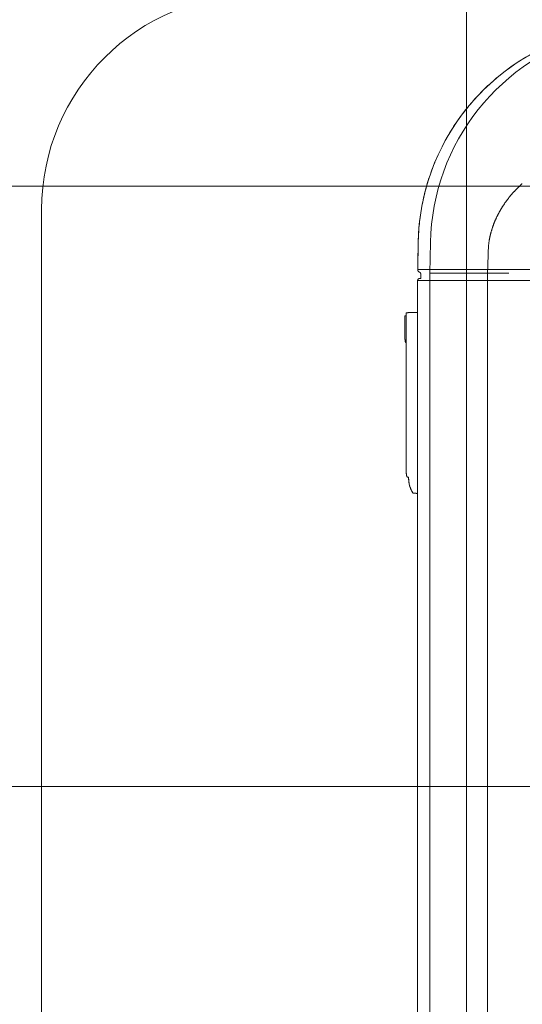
# Model space of a CAD drawing. Header units: millimetres. Extents: x 83969 to 141394, y 139608 to 176267.
# Tile 26 of 40: x 113704 to 114206, y 170483 to 171467. Entities that reach past the tile are written whole.
import ezdxf

# ---------------------------------------------------------------- set-up
doc = ezdxf.new("R2010")
doc.units = ezdxf.units.MM
doc.header["$LTSCALE"] = 50
doc.layers.add('AL35----_PLAFONDS', color=16, linetype='Continuous', lineweight=9)
doc.layers.add('AL72----_INRGEBRUIKSR_OUD', color=6, linetype='Continuous', lineweight=9)
doc.layers.add('AL68----_BRAND_60 MIN', color=92, linetype='BR60')
doc.linetypes.add('BR60', pattern='A,15,-1,["60",Standard,S=2.5,R=0,X=0,Y=-1.25],-4', length=20)

# ---------------------------------------------------------------- blocks, each defined once
blk = doc.blocks.new('A$C624C5264')
at = {"layer": 'AL72----_INRGEBRUIKSR_OUD', "linetype": 'Continuous', "lineweight": 0}
for p, q in [((27925.9, -6307.05), (27925.9, -4222.95)), ((28302.03, -4255.96), (28301.56, -4282.84)), ((28313.8, -4286.5), (28314.33, -4255.96)), ((28372.07, -4263.37), (28371.73, -4282.84)), ((28301.56, -4282.84), (29204.92, -4282.84)), ((28303.34, -4285.57), (28303.34, -4285.57)), ((28304.56, -4287.34), (28304.66, -4290.22)), ((28304.66, -4290.22), (28304.72, -4291.89)), ((28392.4, -4286.5), (28313.8, -4286.5)), ((28313.8, -6243.5), (28313.8, -4286.5)), ((28371.23, -6236.09), (28371.23, -4282.84)), ((28301.46, -4293.91), (28301.46, -4325.7)), ((28301.46, -4293.91), (29205.02, -4293.91)), ((28304.72, -4291.89), (28303.43, -4291.91)), ((28290.03, -4329.24), (28288.7, -4329.24)), ((28288.7, -4329.24), (28288.7, -4329.24)), ((28288.7, -4329.24), (28288.7, -4352.74)), ((28301.46, -4325.7), (28290.03, -4326.1)), ((28290.03, -4326.1), (28290.03, -4329.24)), ((28290.03, -4355.88), (28290.03, -4329.24)), ((28301.46, -4506.69), (28301.46, -4325.7)), ((28288.7, -4352.74), (28289.18, -4352.74)), ((28289.18, -4352.74), (28289.18, -4354.98)), ((28290.03, -4355.88), (28290.03, -4484.45)), ((28290.03, -4484.45), (28290.03, -4484.45)), ((28291.62, -4490.45), (28291.62, -4490.45)), ((28291.62, -4490.45), (28292.46, -4490.45)), ((28292.46, -4490.45), (28292.46, -4491.37)), ((28297.36, -4506.54), (28297.36, -4506.54)), ((28297.36, -4506.54), (28301.46, -4506.69)), ((28301.46, -4506.69), (28301.46, -6023.31))]:
    blk.add_line(p, q, dxfattribs=at)
for centre, radius, start, end in [((28140.9, -4222.95), 215, 90, 180), ((28522.01, -4259.8), 220.01, 104.11094, 178.99998), ((28534.31, -4259.8), 220.01, 104.11094, 179.00001), ((28477.92, -4279.17), 109.12, 135.37612, 135.83787), ((28478.21, -4279.52), 109.58, 134.89488, 135.35464), ((28478.55, -4279.8), 110.02, 134.45611, 134.91415), ((28478.83, -4280.14), 110.46, 133.97934, 134.43551), ((28479.12, -4280.42), 110.86, 133.53134, 133.98587), ((28479.43, -4280.76), 111.33, 133.07756, 133.53027), ((28479.68, -4281.05), 111.7, 132.61686, 133.06798), ((28479.95, -4281.39), 112.14, 132.15177, 132.60111), ((28480.22, -4281.66), 112.52, 131.71261, 132.16045), ((28480.51, -4281.98), 112.95, 131.26932, 131.71557), ((28474.87, -4276.42), 105.02, 142.4719, 142.95151), ((28475.08, -4276.56), 105.27, 142.00162, 142.48018), ((28475.34, -4276.76), 105.6, 141.52662, 142.00378), ((28475.5, -4276.92), 105.83, 141.03666, 141.51264), ((28475.76, -4277.12), 106.15, 140.56527, 141.03998), ((28475.91, -4277.27), 106.36, 140.08162, 140.55523), ((28476.12, -4277.46), 106.65, 139.60174, 140.07414), ((28476.35, -4277.61), 106.92, 139.15066, 139.62202), ((28476.48, -4277.8), 107.14, 138.64778, 139.11801), ((28476.66, -4277.94), 107.37, 138.18759, 138.65683), ((28476.87, -4278.12), 107.65, 137.71955, 138.18771), ((28477, -4278.25), 107.83, 137.25142, 137.7187), ((28477.14, -4278.41), 108.04, 136.77215, 137.23853), ((28477.34, -4278.59), 108.31, 136.30717, 136.77237), ((28477.63, -4278.9), 108.73, 135.83624, 136.29966), ((28472.43, -4274.67), 102.02, 149.32813, 149.82196), ((28472.7, -4274.8), 102.31, 148.84719, 149.33967), ((28472.87, -4274.96), 102.54, 148.33297, 148.82422), ((28473.06, -4275.06), 102.75, 147.84807, 148.33827), ((28473.27, -4275.21), 103.01, 147.35047, 147.83951), ((28473.46, -4275.31), 103.23, 146.87104, 147.35907), ((28473.63, -4275.46), 103.45, 146.36729, 146.85422), ((28473.82, -4275.57), 103.66, 145.89148, 146.37747), ((28473.95, -4275.71), 103.85, 145.38092, 145.86587), ((28474.13, -4275.81), 104.06, 144.91228, 145.39634), ((28474.3, -4275.95), 104.29, 144.4174, 144.90047), ((28474.45, -4276.05), 104.46, 143.94002, 144.42227), ((28474.57, -4276.18), 104.64, 143.43953, 143.9209), ((28474.77, -4276.27), 104.85, 142.98019, 143.46074), ((28468.36, -4272.46), 97.38, 155.43213, 155.94954), ((28468.71, -4272.61), 97.77, 154.923, 155.43836), ((28469.11, -4272.82), 98.21, 154.39841, 154.91149), ((28469.43, -4272.97), 98.57, 153.88578, 154.39688), ((28469.82, -4273.19), 99.02, 153.36907, 153.87797), ((28470.14, -4273.34), 99.37, 152.86198, 153.36897), ((28470.5, -4273.56), 99.79, 152.34338, 152.84826), ((28470.86, -4273.72), 100.18, 151.85188, 152.35492), ((28471.18, -4273.93), 100.56, 151.33084, 151.83186), ((28471.49, -4274.09), 100.91, 150.83871, 151.33798), ((28471.81, -4274.3), 101.29, 150.32301, 150.82034), ((28472.12, -4274.47), 101.64, 149.83461, 150.33028), ((28461.97, -4269.91), 90.49, 161.9018, 162.45896), ((28462.79, -4270.18), 91.36, 161.35234, 161.90422), ((28463.49, -4270.45), 92.11, 160.78137, 161.32866), ((28464.05, -4270.64), 92.71, 160.2402, 160.7838), ((28464.68, -4270.89), 93.38, 159.68799, 160.22785), ((28465.22, -4271.09), 93.96, 159.15458, 159.69103), ((28465.87, -4271.36), 94.66, 158.60731, 159.13979), ((28466.38, -4271.55), 95.2, 158.08164, 158.61109), ((28466.84, -4271.77), 95.71, 157.53586, 158.06239), ((28467.2, -4271.92), 96.11, 157.01144, 157.53564), ((28467.62, -4272.11), 96.56, 156.48144, 157.00331), ((28468, -4272.26), 96.97, 155.97329, 156.49308), ((28450.06, -4266.68), 78.15, 169.17887, 169.82424), ((28451.84, -4267.04), 79.96, 168.53743, 169.16758), ((28452.21, -4267.15), 80.35, 167.88717, 168.5145), ((28452.84, -4267.28), 81, 167.26753, 167.88991), ((28453.99, -4267.57), 82.19, 166.63056, 167.24382), ((28454.98, -4267.8), 83.2, 166.03109, 166.63703), ((28455.94, -4268.08), 84.2, 165.4057, 166.00445), ((28456.84, -4268.31), 85.12, 164.81748, 165.40972), ((28457.87, -4268.63), 86.2, 164.20543, 164.7901), ((28458.86, -4268.89), 87.22, 163.63768, 164.2158), ((28459.86, -4269.24), 88.28, 163.03588, 163.60683), ((28460.85, -4269.52), 89.31, 162.47891, 163.04341), ((28499.76, -4267.8), 127.76, 177.11712, 178.01164), ((28420.15, -4263.18), 48.03, 176.02753, 177.84437), ((28428.65, -4263.74), 56.54, 175.05679, 176.05861), ((28597.54, -4282.32), 226.45, 173.8597, 174.0547), ((28444.91, -4265.86), 72.93, 173.22556, 173.89494), ((28430.94, -4263.83), 58.81, 172.69995, 173.58386), ((28443.08, -4265.45), 71.06, 171.93368, 172.64861), ((28451.42, -4266.8), 79.51, 171.18477, 171.81373), ((28447.66, -4266.25), 75.71, 170.49664, 171.1611), ((28446.96, -4266.08), 75, 169.85797, 170.53156), ((28304.46, -4282.89), 2.9, 178.99998, 247.39448), ((28302.56, -4287.41), 2, 1.99995, 67.01355), ((28303.46, -4293.91), 2, 91.00073, 180), ((28290.08, -4354.98), 0.9, 180.00084, 267.14638), ((28312.53, -4484.45), 22.5, 180.00005, 193.4477), ((28291.62, -4489.45), 1, 193.4477, 269.97916), ((28291.62, -4489.45), 1, 269.99992, 270), ((28320.96, -4491.37), 28.5, 180, 211.01987), ((28297.39, -4505.54), 1, 211.01987, 267.99927)]:
    blk.add_arc(centre, radius, start, end, dxfattribs=at)
for points, weights in [([(28302.03, -4255.96), (28304.97, -4087.51), (28468.37, -4046.43)], [1, 0.793942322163, 1]), ([(28303.34, -4285.57), (28301.52, -4284.81), (28301.56, -4282.84)], [1, 0.827107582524, 1]), ([(28304.56, -4287.34), (28304.52, -4286.06), (28303.34, -4285.56)], [1, 0.842269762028, 1]), ([(28301.46, -4293.91), (28301.46, -4291.94), (28303.43, -4291.91)], [1, 0.713250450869, 1]), ([(28290.03, -4355.88), (28289.18, -4355.84), (28289.18, -4354.98)], [1, 0.724485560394, 1]), ([(28290.65, -4489.68), (28290.03, -4487.1), (28290.03, -4484.45)], [1, 0.993121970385, 1]), ([(28291.62, -4490.45), (28290.83, -4490.45), (28290.65, -4489.68)], [1, 0.785034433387, 1]), ([(28296.54, -4506.06), (28292.46, -4499.28), (28292.46, -4491.37)], [1, 0.963583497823, 1]), ([(28297.36, -4506.54), (28296.82, -4506.52), (28296.54, -4506.06)], [1, 0.878900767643, 1])]:
    blk.add_rational_spline(points, weights, degree=2, dxfattribs=at)
for points in [[(28301.56, -4282.84), (28301.79, -4269.4), (28302.03, -4255.96)], [(28303.34, -4285.56), (28303.34, -4285.56), (28303.34, -4285.57)], [(28304.66, -4290.22), (28304.61, -4288.78), (28304.56, -4287.34)], [(28304.72, -4291.89), (28304.69, -4291.06), (28304.66, -4290.22)], [(28301.46, -4325.7), (28301.46, -4309.81), (28301.46, -4293.91)], [(28303.43, -4291.91), (28304.07, -4291.9), (28304.72, -4291.89)], [(28288.7, -4352.74), (28288.7, -4340.99), (28288.7, -4329.24)], [(28288.7, -4329.24), (28289.37, -4329.24), (28290.03, -4329.24)], [(28290.03, -4326.1), (28295.75, -4325.9), (28301.46, -4325.7)], [(28290.03, -4329.24), (28290.03, -4327.67), (28290.03, -4326.1)], [(28289.18, -4352.74), (28288.94, -4352.74), (28288.7, -4352.74)], [(28289.18, -4354.98), (28289.18, -4353.86), (28289.18, -4352.74)], [(28290.03, -4484.45), (28290.03, -4420.16), (28290.03, -4355.88)], [(28292.46, -4490.45), (28292.04, -4490.45), (28291.62, -4490.45)], [(28292.46, -4491.37), (28292.46, -4490.91), (28292.46, -4490.45)], [(28301.46, -4506.69), (28299.41, -4506.62), (28297.36, -4506.54)], [(28301.46, -6023.31), (28301.46, -5265), (28301.46, -4506.69)]]:
    blk.add_open_spline(points, degree=2, dxfattribs=at)

msp = doc.modelspace()

# ---------------------------------------------------------------- hatches: boundary and pattern name
at = {"layer": 'AL35----_PLAFONDS'}
h = msp.add_hatch(dxfattribs=at)
h.set_pattern_fill('FP_11', color=256, style=0, pattern_type=2)
h.set_pattern_definition([(0, (116550, 170100), (0, -600), []), (270, (116550, 170100), (-600, -4e-14), [])])
h.paths.add_polyline_path([(112875, 167475), (116635, 167475), (116635, 168065), (117258.93, 168065), (118768.93, 169575), (120225, 169575), (120225, 172725), (119325, 172725), (119325, 172715), (119275, 172715), (119275, 172725), (117665, 172725), (117665, 172715), (117615, 172715), (117615, 172725), (112875, 172725), (112875, 171165.91)], flags=0)
h.paths.add_polyline_path([(117663, 172717), (117663, 172725), (117617, 172725), (117617, 172717)], flags=0)
h.paths.add_polyline_path([(119323, 172717), (119323, 172725), (119277, 172725), (119277, 172717)], flags=0)

# ---------------------------------------------------------------- block references
at = {"layer": 'AL68----_BRAND_60 MIN'}
msp.add_blockref('A$C624C5264', (85800, 175500), dxfattribs=at)

doc.saveas('drawing.dxf')
